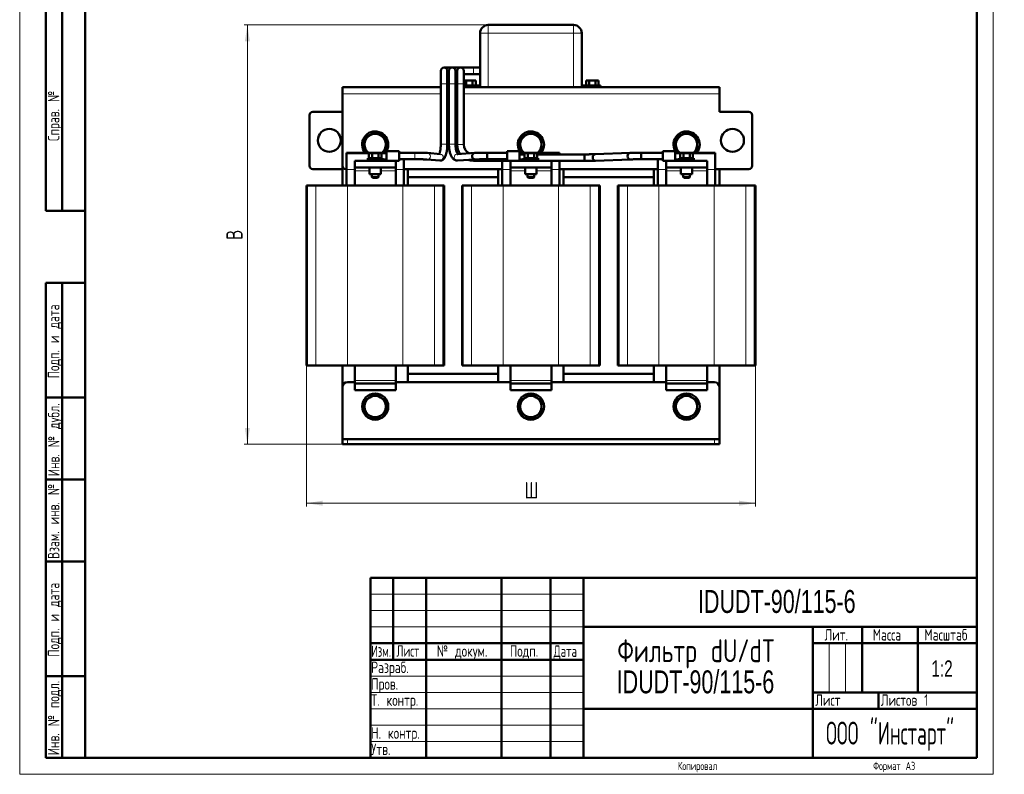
# Model space of a CAD drawing. Header units: millimetres. Extents: x 0 to 601, y 0 to 840.
# Tile 1 of 2: x 0 to 601, y 0 to 461. Entities that reach past the tile are written whole.
import ezdxf

# ---------------------------------------------------------------- set-up
doc = ezdxf.new("R2010")
doc.units = ezdxf.units.MM
doc.header["$LTSCALE"] = 2
doc.linetypes.add('SLD-Сплошная', pattern=[0])
doc.styles.add('SLDTEXTSTYLE0', font='TXT', dxfattribs={"width": 0.7})
doc.styles.add('SLDTEXTSTYLE1', font='TXT', dxfattribs={"width": 0.7, "bigfont": 'bigfont'})
doc.styles.add('SLDTEXTSTYLE2', font='TXT', dxfattribs={"width": 0.705079, "bigfont": 'bigfont'})
doc.styles.add('SLDTEXTSTYLE3', font='TXT', dxfattribs={"width": 0.648852, "bigfont": 'bigfont'})
doc.styles.add('SLDTEXTSTYLE4', font='TXT', dxfattribs={"width": 0.632021, "bigfont": 'bigfont'})
doc.styles.add('SLDTEXTSTYLE5', font='TXT', dxfattribs={"width": 0.625377, "bigfont": 'bigfont'})
doc.styles.add('SLDTEXTSTYLE6', font='TXT', dxfattribs={"width": 0.578033, "bigfont": 'bigfont'})
doc.dimstyles.new('SLDDIMSTYLE0', dxfattribs={"dimtxt": 10, "dimasz": 10, "dimexe": 0, "dimexo": 0.0625, "dimgap": 2.5, "dimtad": 2, "dimdec": 1, "dimrnd": 1e-09, "dimzin": 12, "dimdsep": 46, "dimtxsty": 'SLDTEXTSTYLE0', "dimsah": 1, "dimcen": 0.09, "dimadec": 0, "dimazin": 3, "dimtfac": 1, "dimtdec": 3, "dimtofl": 0, "dimtmove": 0, "dimatfit": 3, "dimfxl": 0, "dimfrac": 2, "dimtolj": 1, "dimtzin": 12, "dimarcsym": 0})

# ---------------------------------------------------------------- blocks, each defined once
blk = doc.blocks.new('SW_NOTE_0')
at = {"color": 0, "linetype": 'Continuous', "lineweight": 0, "char_height": 14, "attachment_point": 2}
for s, insert, style in [('Фильтр dU/dT', (52.5, 17.99), 'SLDTEXTSTYLE1'), ('IDUDT-90/115-6', (52.1, -1.01), 'SLDTEXTSTYLE0')]:
    blk.add_mtext(s, dxfattribs=dict(at, insert=insert, style=style))
blk = doc.blocks.new('_D')
at = {"color": 7, "linetype": 'SLD-Сплошная', "lineweight": 0}
for p, q in [((174.94, 249.52), (174.94, 163.54)), ((448.94, 249.52), (448.94, 163.54)), ((174.94, 165.54), (448.94, 165.54))]:
    blk.add_line(p, q, dxfattribs=at)
at = {"color": 7, "linetype": 'SLD-Сплошная', "lineweight": 18}
for points in [[(174.94, 165.54), (184.94, 164), (184.94, 167.08)], [(448.94, 165.54), (438.94, 167.08), (438.94, 164)]]:
    blk.add_solid(points, dxfattribs=at)
at = {"color": 7, "linetype": 'SLD-Сплошная', "lineweight": 18, "insert": (308.03, 178.43), "char_height": 10, "attachment_point": 1, "style": 'SLDTEXTSTYLE1'}
blk.add_mtext('Ш', dxfattribs=at)
blk = doc.blocks.new('_D_1')
at = {"color": 7, "linetype": 'SLD-Сплошная', "lineweight": 0}
for p, q in [((285.92, 457.54), (136.94, 457.54)), ((138.94, 201.54), (138.94, 457.54)), ((199.92, 201.54), (136.94, 201.54))]:
    blk.add_line(p, q, dxfattribs=at)
at = {"color": 7, "linetype": 'SLD-Сплошная', "lineweight": 18}
for points in [[(138.94, 457.54), (137.4, 447.54), (140.48, 447.54)], [(138.94, 201.54), (140.48, 211.54), (137.4, 211.54)]]:
    blk.add_solid(points, dxfattribs=at)
at = {"color": 7, "linetype": 'SLD-Сплошная', "lineweight": 18, "insert": (126.05, 326.34), "char_height": 10, "attachment_point": 1, "rotation": 90, "style": 'SLDTEXTSTYLE1'}
blk.add_mtext('В', dxfattribs=at)

msp = doc.modelspace()

# ---------------------------------------------------------------- linework, layer by layer
at = {"color": 7, "linetype": 'SLD-Сплошная', "lineweight": 18}
for p, q in [((0, 840), (0, 0)), ((594, 840), (594, 0)), ((214, 110), (344, 110)), ((214, 100), (344, 100)), ((214, 90), (344, 90)), ((494, 80), (494, 50)), ((504, 80), (504, 50)), ((214, 60), (344, 60)), ((214, 50), (344, 50)), ((214, 40), (344, 40)), ((214, 30), (344, 30)), ((214, 20), (344, 20)), ((0, 0), (594, 0))]:
    msp.add_line(p, q, dxfattribs=at)
at = {"color": 7, "linetype": 'SLD-Сплошная', "lineweight": 50}
for p, q in [((40, 830), (40, 10)), ((40, 830), (40, 10)), ((584, 10), (584, 830)), ((16, 344), (16, 584)), ((16, 344), (16, 584)), ((26, 344), (26, 584)), ((26, 344), (26, 584)), ((337.94, 457.54), (285.94, 457.54)), ((280.94, 452.54), (280.94, 420.54)), ((342.94, 420.54), (342.94, 452.54)), ((256.94, 429.54), (256.94, 421.54)), ((263.94, 431.54), (258.94, 431.54)), ((260.94, 421.54), (260.94, 429.54)), ((260.94, 427.54), (261.94, 427.54)), ((261.94, 429.54), (261.94, 421.54)), ((268.94, 431.54), (263.94, 431.54)), ((265.94, 421.54), (265.94, 429.54)), ((265.94, 427.54), (266.94, 427.54)), ((266.94, 429.54), (266.94, 421.54)), ((276.94, 431.54), (268.94, 431.54)), ((270.94, 421.54), (270.94, 429.54)), ((270.94, 427.54), (276.94, 427.54)), ((280.94, 431.54), (276.94, 431.54)), ((276.94, 427.54), (280.94, 427.54)), ((256.94, 421.54), (256.94, 384.74)), ((260.94, 384.74), (260.94, 421.54)), ((261.94, 421.54), (261.94, 384.73)), ((265.94, 384.73), (265.94, 421.54)), ((266.94, 421.54), (266.94, 384.54)), ((270.94, 423.54), (272.54, 423.54)), ((270.94, 384.54), (270.94, 421.54)), ((272.54, 420.54), (272.54, 423.54)), ((272.54, 423.54), (276.35, 423.54)), ((276.35, 420.54), (276.35, 423.54)), ((276.35, 423.54), (278.25, 423.54)), ((278.25, 420.54), (278.25, 423.54)), ((345.63, 420.54), (345.63, 423.54)), ((345.63, 423.54), (347.54, 423.54)), ((347.54, 420.54), (347.54, 423.54)), ((347.54, 423.54), (351.35, 423.54)), ((351.35, 420.54), (351.35, 423.54)), ((351.35, 423.54), (353.25, 423.54)), ((353.25, 420.54), (353.25, 423.54)), ((256.94, 419.54), (196.94, 419.54)), ((196.94, 419.54), (196.94, 415.54)), ((196.94, 371.54), (196.94, 415.54)), ((261.94, 419.54), (260.94, 419.54)), ((266.94, 419.54), (265.94, 419.54)), ((270.94, 420.54), (280.94, 420.54)), ((280.94, 419.54), (270.94, 419.54)), ((280.94, 420.54), (280.94, 419.54)), ((285.94, 419.54), (280.94, 419.54)), ((337.94, 419.54), (285.94, 419.54)), ((342.94, 419.54), (337.94, 419.54)), ((342.94, 419.54), (342.94, 420.54)), ((342.94, 420.54), (353.73, 420.54)), ((426.94, 419.54), (342.94, 419.54)), ((354.42, 420.54), (353.73, 420.54)), ((354.42, 419.54), (354.42, 420.54)), ((426.94, 415.54), (426.94, 419.54)), ((426.94, 415.54), (426.94, 404.54)), ((196.94, 404.54), (178.94, 404.54)), ((426.94, 404.54), (444.94, 404.54)), ((176.94, 402.54), (176.94, 371.54)), ((446.94, 402.54), (446.94, 371.54)), ((216.94, 392.05), (213.69, 390.17)), ((220.19, 390.17), (216.94, 392.05)), ((311.94, 392.05), (308.69, 390.17)), ((315.19, 390.17), (311.94, 392.05)), ((406.94, 392.05), (403.69, 390.17)), ((410.19, 390.17), (406.94, 392.05)), ((213.69, 390.17), (210.44, 388.29)), ((210.44, 388.29), (210.44, 384.54)), ((210.44, 384.54), (210.44, 380.79)), ((223.44, 388.29), (220.19, 390.17)), ((223.44, 384.54), (223.44, 388.29)), ((223.44, 380.79), (223.44, 384.54)), ((308.69, 390.17), (305.44, 388.29)), ((305.44, 388.29), (305.44, 384.54)), ((305.44, 384.54), (305.44, 380.79)), ((318.44, 388.29), (315.19, 390.17)), ((318.44, 384.54), (318.44, 388.29)), ((318.44, 380.79), (318.44, 384.54)), ((403.69, 390.17), (400.44, 388.29)), ((400.44, 388.29), (400.44, 384.54)), ((400.44, 384.54), (400.44, 380.79)), ((413.44, 388.29), (410.19, 390.17)), ((413.44, 384.54), (413.44, 388.29)), ((413.44, 380.79), (413.44, 384.54)), ((199.44, 379.29), (199.44, 379.54)), ((199.44, 379.54), (223.93, 379.54)), ((199.44, 379.29), (223.93, 379.29)), ((199.44, 379.29), (199.44, 369.29)), ((210.44, 380.79), (212.6, 379.54)), ((213.13, 376.2), (213.13, 379.2)), ((213.13, 379.2), (215.04, 379.2)), ((215.04, 376.2), (215.04, 379.2)), ((215.04, 379.2), (218.85, 379.2)), ((218.85, 376.2), (218.85, 379.2)), ((218.85, 379.2), (220.75, 379.2)), ((220.75, 376.2), (220.75, 379.2)), ((221.28, 379.54), (223.44, 380.79)), ((231.46, 380.56), (223.93, 380.56)), ((223.93, 380.56), (223.93, 375.16)), ((231.46, 374.54), (231.46, 380.56)), ((241.03, 379.55), (231.46, 379.55)), ((256.7, 378.74), (248.85, 379.4)), ((277.78, 379.42), (266.92, 378.73)), ((297.43, 379.55), (285.31, 379.55)), ((285.31, 377.6), (285.31, 379.55)), ((304.95, 380.56), (297.43, 380.56)), ((297.43, 380.56), (297.43, 377.55)), ((304.95, 375.16), (304.95, 380.56)), ((304.95, 379.54), (329.44, 379.54)), ((304.95, 379.29), (329.44, 379.29)), ((308.13, 378.54), (304.95, 378.54)), ((305.44, 380.79), (307.6, 379.54)), ((308.13, 376.2), (308.13, 379.2)), ((308.13, 379.2), (310.04, 379.2)), ((310.04, 376.2), (310.04, 379.2)), ((310.04, 379.2), (313.85, 379.2)), ((313.85, 376.2), (313.85, 379.2)), ((313.85, 379.2), (315.75, 379.2)), ((315.75, 376.2), (315.75, 379.2)), ((344.66, 378.54), (315.75, 378.54)), ((316.28, 379.54), (318.44, 380.79)), ((329.44, 379.54), (329.44, 379.29)), ((329.44, 379.29), (329.44, 378.54)), ((344.66, 374.54), (344.66, 378.54)), ((372.49, 379.46), (351.24, 378.63)), ((392.43, 379.55), (379.22, 379.55)), ((379.22, 377.6), (379.22, 379.55)), ((399.95, 380.56), (392.43, 380.56)), ((392.43, 380.56), (392.43, 377.55)), ((399.95, 375.16), (399.95, 380.56)), ((399.95, 379.54), (424.44, 379.54)), ((399.95, 379.29), (424.44, 379.29)), ((400.44, 380.79), (402.6, 379.54)), ((403.13, 376.2), (403.13, 379.2)), ((403.13, 379.2), (405.04, 379.2)), ((405.04, 376.2), (405.04, 379.2)), ((405.04, 379.2), (408.85, 379.2)), ((408.85, 376.2), (408.85, 379.2)), ((408.85, 379.2), (410.75, 379.2)), ((410.75, 376.2), (410.75, 379.2)), ((411.28, 379.54), (413.44, 380.79)), ((424.44, 379.54), (424.44, 379.29)), ((424.44, 379.29), (424.44, 369.29)), ((204.44, 374.54), (204.44, 370.54)), ((229.44, 374.54), (204.44, 374.54)), ((212.44, 376.2), (212.44, 375.4)), ((212.44, 376.2), (221.44, 376.2)), ((212.44, 375.4), (219.77, 375.4)), ((213.19, 374.54), (213.19, 375.4)), ((219.77, 375.4), (223.93, 375.4)), ((221.44, 375.4), (221.44, 376.2)), ((223.93, 375.16), (223.93, 374.54)), ((229.44, 374.54), (231.46, 374.54)), ((229.44, 374.54), (229.44, 370.54)), ((231.46, 375.55), (241.03, 375.55)), ((234.44, 375.55), (234.44, 369.29)), ((248.51, 375.41), (256.36, 374.75)), ((256.52, 374.74), (256.36, 374.75)), ((267.18, 374.74), (278.03, 375.43)), ((276.94, 374.54), (297.43, 374.54)), ((285.31, 375.55), (285.31, 377.6)), ((285.31, 375.55), (297.43, 375.55)), ((294.44, 374.54), (294.44, 369.29)), ((297.43, 377.55), (297.43, 374.54)), ((297.43, 374.54), (299.44, 374.54)), ((299.44, 374.54), (299.44, 370.54)), ((324.44, 374.54), (299.44, 374.54)), ((304.95, 375.4), (309.11, 375.4)), ((304.95, 374.54), (304.95, 375.16)), ((307.44, 376.2), (307.44, 375.4)), ((307.44, 376.2), (316.44, 376.2)), ((309.11, 375.4), (316.44, 375.4)), ((315.7, 374.54), (315.7, 375.4)), ((316.44, 375.4), (316.44, 376.2)), ((324.44, 374.54), (344.66, 374.54)), ((324.44, 374.54), (324.44, 370.54)), ((329.44, 374.54), (329.44, 369.29)), ((351.39, 374.63), (372.64, 375.46)), ((379.22, 375.55), (379.22, 377.6)), ((379.22, 375.55), (392.43, 375.55)), ((389.44, 375.55), (389.44, 369.29)), ((392.43, 377.55), (392.43, 374.54)), ((392.43, 374.54), (394.44, 374.54)), ((394.44, 374.54), (394.44, 370.54)), ((419.44, 374.54), (394.44, 374.54)), ((399.95, 375.4), (404.11, 375.4)), ((399.95, 374.54), (399.95, 375.16)), ((402.44, 376.2), (402.44, 375.4)), ((402.44, 376.2), (411.44, 376.2)), ((404.11, 375.4), (411.44, 375.4)), ((410.7, 374.54), (410.7, 375.4)), ((411.44, 375.4), (411.44, 376.2)), ((419.44, 374.54), (419.44, 370.54)), ((178.94, 369.54), (196.94, 369.54)), ((196.94, 371.54), (196.94, 359.54)), ((199.44, 369.54), (198.94, 369.54)), ((199.44, 369.29), (199.44, 359.54)), ((229.44, 370.54), (204.44, 370.54)), ((204.44, 370.54), (204.44, 368.54)), ((204.44, 368.54), (204.44, 359.54)), ((213.44, 370.54), (213.44, 366.54)), ((213.44, 366.54), (220.44, 366.54)), ((214.94, 366.54), (214.94, 364.7)), ((218.94, 364.7), (218.94, 366.54)), ((220.44, 366.54), (220.44, 370.54)), ((229.44, 370.54), (229.44, 368.54)), ((229.44, 368.54), (229.44, 359.54)), ((294.44, 369.54), (234.44, 369.54)), ((234.44, 369.29), (234.44, 359.54)), ((236.94, 359.54), (236.94, 369.54)), ((291.94, 369.54), (291.94, 359.54)), ((294.44, 369.29), (294.44, 359.54)), ((324.44, 370.54), (299.44, 370.54)), ((299.44, 370.54), (299.44, 368.54)), ((299.44, 368.54), (299.44, 359.54)), ((308.44, 370.54), (308.44, 366.54)), ((308.44, 366.54), (315.44, 366.54)), ((309.94, 366.54), (309.94, 364.7)), ((313.94, 364.7), (313.94, 366.54)), ((315.44, 366.54), (315.44, 370.54)), ((324.44, 370.54), (324.44, 368.54)), ((324.44, 368.54), (324.44, 359.54)), ((389.44, 369.54), (329.44, 369.54)), ((329.44, 369.29), (329.44, 359.54)), ((331.94, 359.54), (331.94, 369.54)), ((386.94, 369.54), (386.94, 359.54)), ((389.44, 369.29), (389.44, 359.54)), ((419.44, 370.54), (394.44, 370.54)), ((394.44, 370.54), (394.44, 368.54)), ((394.44, 368.54), (394.44, 359.54)), ((403.44, 370.54), (403.44, 366.54)), ((403.44, 366.54), (410.44, 366.54)), ((404.94, 366.54), (404.94, 364.7)), ((408.94, 364.7), (408.94, 366.54)), ((410.44, 366.54), (410.44, 370.54)), ((419.44, 370.54), (419.44, 368.54)), ((419.44, 368.54), (419.44, 359.54)), ((444.94, 369.54), (424.44, 369.54)), ((424.44, 369.29), (424.44, 359.54)), ((426.94, 359.54), (426.94, 369.54)), ((214.94, 364.7), (215.44, 364.2)), ((214.94, 364.7), (216.94, 364.7)), ((215.44, 364.2), (216.94, 364.2)), ((216.94, 364.7), (218.94, 364.7)), ((216.94, 364.2), (218.44, 364.2)), ((218.44, 364.2), (218.94, 364.7)), ((291.94, 364.54), (236.94, 364.54)), ((309.94, 364.7), (310.44, 364.2)), ((309.94, 364.7), (311.94, 364.7)), ((310.44, 364.2), (311.94, 364.2)), ((311.94, 364.7), (313.94, 364.7)), ((311.94, 364.2), (313.44, 364.2)), ((313.44, 364.2), (313.94, 364.7)), ((386.94, 364.54), (331.94, 364.54)), ((404.94, 364.7), (405.44, 364.2)), ((404.94, 364.7), (406.94, 364.7)), ((405.44, 364.2), (406.94, 364.2)), ((406.94, 364.7), (408.94, 364.7)), ((406.94, 364.2), (408.44, 364.2)), ((408.44, 364.2), (408.94, 364.7)), ((174.94, 359.54), (174.94, 249.54)), ((175.71, 359.54), (174.94, 359.54)), ((180.8, 359.54), (175.71, 359.54)), ((200.03, 359.54), (180.8, 359.54)), ((233.86, 359.54), (200.03, 359.54)), ((253.09, 359.54), (233.86, 359.54)), ((258.17, 359.54), (253.09, 359.54)), ((258.94, 359.54), (258.17, 359.54)), ((258.94, 249.54), (258.94, 359.54)), ((269.94, 359.54), (269.94, 249.54)), ((270.71, 359.54), (269.94, 359.54)), ((275.8, 359.54), (270.71, 359.54)), ((295.03, 359.54), (275.8, 359.54)), ((328.86, 359.54), (295.03, 359.54)), ((348.09, 359.54), (328.86, 359.54)), ((353.17, 359.54), (348.09, 359.54)), ((353.94, 359.54), (353.17, 359.54)), ((353.94, 249.54), (353.94, 359.54)), ((364.94, 359.54), (364.94, 249.54)), ((365.71, 359.54), (364.94, 359.54)), ((370.8, 359.54), (365.71, 359.54)), ((390.03, 359.54), (370.8, 359.54)), ((423.86, 359.54), (390.03, 359.54)), ((443.09, 359.54), (423.86, 359.54)), ((448.17, 359.54), (443.09, 359.54)), ((448.94, 359.54), (448.17, 359.54)), ((448.94, 249.54), (448.94, 359.54)), ((16, 344), (40, 344)), ((16, 10), (16, 300)), ((16, 300), (40, 300)), ((26, 10), (26, 300)), ((175.71, 249.54), (174.94, 249.54)), ((180.8, 249.54), (175.71, 249.54)), ((200.03, 249.54), (180.8, 249.54)), ((196.94, 249.54), (196.94, 236.54)), ((233.86, 249.54), (200.03, 249.54)), ((204.44, 240.54), (204.44, 249.54)), ((229.44, 240.54), (229.44, 249.54)), ((253.09, 249.54), (233.86, 249.54)), ((236.94, 239.54), (236.94, 249.54)), ((258.17, 249.54), (253.09, 249.54)), ((258.94, 249.54), (258.17, 249.54)), ((270.71, 249.54), (269.94, 249.54)), ((275.8, 249.54), (270.71, 249.54)), ((295.03, 249.54), (275.8, 249.54)), ((291.94, 249.54), (291.94, 239.54)), ((328.86, 249.54), (295.03, 249.54)), ((299.44, 240.54), (299.44, 249.54)), ((324.44, 240.54), (324.44, 249.54)), ((348.09, 249.54), (328.86, 249.54)), ((331.94, 239.54), (331.94, 249.54)), ((353.17, 249.54), (348.09, 249.54)), ((353.94, 249.54), (353.17, 249.54)), ((365.71, 249.54), (364.94, 249.54)), ((370.8, 249.54), (365.71, 249.54)), ((390.03, 249.54), (370.8, 249.54)), ((386.94, 249.54), (386.94, 239.54)), ((423.86, 249.54), (390.03, 249.54)), ((394.44, 240.54), (394.44, 249.54)), ((419.44, 240.54), (419.44, 249.54)), ((443.09, 249.54), (423.86, 249.54)), ((426.94, 236.54), (426.94, 249.54)), ((448.17, 249.54), (443.09, 249.54)), ((448.94, 249.54), (448.17, 249.54)), ((204.44, 238.54), (204.44, 240.54)), ((229.44, 238.54), (229.44, 240.54)), ((236.94, 244.54), (291.94, 244.54)), ((299.44, 238.54), (299.44, 240.54)), ((324.44, 238.54), (324.44, 240.54)), ((331.94, 244.54), (386.94, 244.54)), ((394.44, 238.54), (394.44, 240.54)), ((419.44, 238.54), (419.44, 240.54)), ((196.94, 236.54), (196.94, 204.54)), ((204.44, 239.54), (199.94, 239.54)), ((204.44, 234.54), (204.44, 238.54)), ((204.44, 238.54), (229.44, 238.54)), ((204.44, 234.54), (229.44, 234.54)), ((299.44, 239.54), (229.44, 239.54)), ((229.44, 234.54), (229.44, 238.54)), ((299.44, 234.54), (299.44, 238.54)), ((299.44, 238.54), (324.44, 238.54)), ((299.44, 234.54), (324.44, 234.54)), ((394.44, 239.54), (324.44, 239.54)), ((324.44, 234.54), (324.44, 238.54)), ((394.44, 234.54), (394.44, 238.54)), ((394.44, 238.54), (419.44, 238.54)), ((394.44, 234.54), (419.44, 234.54)), ((423.94, 239.54), (419.44, 239.54)), ((419.44, 234.54), (419.44, 238.54)), ((426.94, 236.54), (426.94, 204.54)), ((40, 230), (16, 230)), ((213.69, 230.17), (210.44, 228.29)), ((216.94, 232.05), (213.69, 230.17)), ((220.19, 230.17), (216.94, 232.05)), ((223.44, 228.29), (220.19, 230.17)), ((308.69, 230.17), (305.44, 228.29)), ((311.94, 232.05), (308.69, 230.17)), ((315.19, 230.17), (311.94, 232.05)), ((318.44, 228.29), (315.19, 230.17)), ((403.69, 230.17), (400.44, 228.29)), ((406.94, 232.05), (403.69, 230.17)), ((410.19, 230.17), (406.94, 232.05)), ((413.44, 228.29), (410.19, 230.17)), ((210.44, 228.29), (210.44, 224.54)), ((210.44, 224.54), (210.44, 220.79)), ((223.44, 224.54), (223.44, 228.29)), ((223.44, 220.79), (223.44, 224.54)), ((305.44, 228.29), (305.44, 224.54)), ((305.44, 224.54), (305.44, 220.79)), ((318.44, 224.54), (318.44, 228.29)), ((318.44, 220.79), (318.44, 224.54)), ((400.44, 228.29), (400.44, 224.54)), ((400.44, 224.54), (400.44, 220.79)), ((413.44, 224.54), (413.44, 228.29)), ((413.44, 220.79), (413.44, 224.54)), ((210.44, 220.79), (213.69, 218.91)), ((213.69, 218.91), (216.94, 217.03)), ((216.94, 217.03), (220.19, 218.91)), ((220.19, 218.91), (223.44, 220.79)), ((305.44, 220.79), (308.69, 218.91)), ((308.69, 218.91), (311.94, 217.03)), ((311.94, 217.03), (315.19, 218.91)), ((315.19, 218.91), (318.44, 220.79)), ((400.44, 220.79), (403.69, 218.91)), ((403.69, 218.91), (406.94, 217.03)), ((406.94, 217.03), (410.19, 218.91)), ((410.19, 218.91), (413.44, 220.79)), ((196.94, 204.54), (196.94, 201.54)), ((199.94, 204.54), (196.94, 204.54)), ((423.94, 204.54), (199.94, 204.54)), ((426.94, 204.54), (423.94, 204.54)), ((426.94, 204.54), (426.94, 201.54)), ((196.94, 201.54), (199.94, 201.54)), ((199.94, 201.54), (423.94, 201.54)), ((423.94, 201.54), (426.94, 201.54)), ((40, 180), (16, 180)), ((40, 130), (16, 130)), ((214, 120), (584, 120)), ((214, 120), (214, 10)), ((228, 70), (228, 120)), ((248, 120), (248, 10)), ((294, 120), (294, 10)), ((324, 120), (324, 10)), ((344, 120), (344, 10)), ((344, 90), (584, 90)), ((484, 90), (484, 10)), ((514, 90), (514, 50)), ((548, 90), (548, 50)), ((214, 80), (344, 80)), ((484, 80), (584, 80)), ((214, 70), (344, 70)), ((16, 60), (40, 60)), ((484, 50), (584, 50)), ((524, 50), (524, 40)), ((344, 40), (584, 40)), ((16, 10), (40, 10)), ((40, 10), (584, 10))]:
    msp.add_line(p, q, dxfattribs=at)
at = {"color": 8, "linetype": 'SLD-Сплошная', "lineweight": 18}
for p, q in [((285.94, 452.54), (285.94, 457.54)), ((337.94, 452.54), (337.94, 457.54)), ((285.94, 452.54), (280.94, 452.54)), ((285.94, 452.54), (337.94, 452.54)), ((285.94, 419.54), (285.94, 452.54)), ((342.94, 452.54), (337.94, 452.54)), ((337.94, 452.54), (337.94, 419.54)), ((276.94, 427.54), (276.94, 431.54)), ((256.94, 421.54), (258.94, 421.54)), ((258.94, 421.54), (260.94, 421.54)), ((263.94, 421.54), (261.94, 421.54)), ((265.94, 421.54), (263.94, 421.54)), ((268.94, 421.54), (266.94, 421.54)), ((270.94, 421.54), (268.94, 421.54)), ((196.94, 415.54), (256.94, 415.54)), ((260.94, 415.54), (261.94, 415.54)), ((265.94, 415.54), (266.94, 415.54)), ((270.94, 415.54), (426.94, 415.54)), ((353.73, 420.54), (353.73, 419.54)), ((256.94, 384.74), (258.94, 384.74)), ((258.94, 384.74), (260.94, 384.74)), ((261.94, 384.73), (263.94, 384.73)), ((263.94, 384.73), (265.94, 384.73)), ((270.94, 384.54), (266.94, 384.54)), ((241.03, 379.55), (241.03, 377.6)), ((219.08, 374.54), (219.08, 375.4)), ((241.03, 377.6), (241.03, 375.55)), ((276.94, 375.36), (276.94, 374.54)), ((309.8, 375.4), (309.8, 374.54)), ((404.8, 375.4), (404.8, 374.54)), ((204.44, 369.29), (199.44, 369.29)), ((204.44, 368.54), (213.44, 368.54)), ((220.44, 368.54), (229.44, 368.54)), ((234.44, 369.29), (229.44, 369.29)), ((299.44, 369.29), (294.44, 369.29)), ((299.44, 368.54), (308.44, 368.54)), ((315.44, 368.54), (324.44, 368.54)), ((329.44, 369.29), (324.44, 369.29)), ((394.44, 369.29), (389.44, 369.29)), ((394.44, 368.54), (403.44, 368.54)), ((410.44, 368.54), (419.44, 368.54)), ((424.44, 369.29), (419.44, 369.29)), ((175.71, 249.54), (175.71, 359.54)), ((180.8, 359.54), (180.8, 249.54)), ((200.03, 249.54), (200.03, 359.54)), ((233.86, 359.54), (233.86, 249.54)), ((253.09, 249.54), (253.09, 359.54)), ((258.17, 359.54), (258.17, 249.54)), ((270.71, 249.54), (270.71, 359.54)), ((275.8, 359.54), (275.8, 249.54)), ((295.03, 249.54), (295.03, 359.54)), ((328.86, 359.54), (328.86, 249.54)), ((348.09, 249.54), (348.09, 359.54)), ((353.17, 359.54), (353.17, 249.54)), ((365.71, 249.54), (365.71, 359.54)), ((370.8, 359.54), (370.8, 249.54)), ((390.03, 249.54), (390.03, 359.54)), ((423.86, 359.54), (423.86, 249.54)), ((443.09, 249.54), (443.09, 359.54)), ((448.17, 359.54), (448.17, 249.54)), ((229.44, 240.54), (204.44, 240.54)), ((324.44, 240.54), (299.44, 240.54)), ((419.44, 240.54), (394.44, 240.54)), ((199.94, 201.54), (199.94, 204.54)), ((423.94, 204.54), (423.94, 201.54))]:
    msp.add_line(p, q, dxfattribs=at)
at = {"color": 7, "linetype": 'SLD-Сплошная', "lineweight": 50, "flags": 128}
for points in [[(351.39, 374.63), (351.32, 374.63), (350.68, 374.8), (350.14, 375.24), (349.78, 375.89), (349.65, 376.66), (349.78, 377.42), (350.14, 378.07), (350.68, 378.49), (351.24, 378.63)], [(372.65, 375.46), (372.59, 375.46), (371.95, 375.61), (371.41, 376.04), (371.04, 376.69), (370.9, 377.46), (371.02, 378.22), (371.37, 378.87), (371.91, 379.31), (372.5, 379.46)], [(273.53, 375.14), (274.99, 374.73), (276.94, 374.54)]]:
    msp.add_lwpolyline(points, dxfattribs=at)
at = {"color": 7, "linetype": 'SLD-Сплошная', "lineweight": 50}
for centre, radius in [((188.94, 387.04), 7), ((434.94, 387.04), 7), ((216.94, 224.54), 8), ((311.94, 224.54), 8), ((406.94, 224.54), 8)]:
    msp.add_circle(centre, radius, dxfattribs=at)
for centre, radius, start, end in [((285.94, 452.54), 5, 90, 180), ((337.94, 452.54), 5, 0, 90), ((258.94, 429.54), 2, 0, 180), ((263.94, 429.54), 2, 90, 180), ((263.94, 429.54), 2, 360, 90), ((268.94, 429.54), 2, 90, 180), ((268.94, 429.54), 2, 360, 90), ((178.94, 402.54), 2, 90, 180), ((444.94, 402.54), 2, 0, 90), ((216.94, 384.54), 8, 0, 218.68219), ((216.94, 384.54), 6.5, 60, 120), ((311.94, 384.54), 8, 0, 218.68219), ((311.94, 384.54), 6.5, 60, 120), ((406.94, 384.54), 8, 0, 218.68219), ((406.94, 384.54), 6.5, 60, 120), ((216.94, 384.54), 6.5, 120, 180), ((216.94, 384.54), 6.5, 180, 230.28486), ((216.94, 384.54), 6.5, 0, 60), ((216.94, 384.54), 6.5, 309.71514, 0), ((216.94, 384.54), 8, 321.31781, 0), ((276.94, 384.54), 10, 180, 214.71053), ((276.94, 384.54), 6, 180, 243.02441), ((311.94, 384.54), 6.5, 120, 180), ((311.94, 384.54), 6.5, 180, 230.28486), ((311.94, 384.54), 6.5, 0, 60), ((311.94, 384.54), 6.5, 309.71514, 0), ((311.94, 384.54), 8, 321.31781, 0), ((406.94, 384.54), 6.5, 120, 180), ((406.94, 384.54), 6.5, 180, 230.28486), ((406.94, 384.54), 6.5, 0, 60), ((406.94, 384.54), 6.5, 309.71514, 0), ((406.94, 384.54), 8, 321.31781, 0), ((278.01, 377.43), 2, 96.56178, 270.46629), ((178.94, 371.54), 2, 180, 270), ((198.94, 371.54), 2, 180, 270), ((444.94, 371.54), 2, 270, 0), ((199.94, 236.54), 3, 90, 180), ((423.94, 236.54), 3, 0, 90), ((216.94, 224.54), 6.5, 120, 180), ((216.94, 224.54), 6.5, 60, 120), ((216.94, 224.54), 6.5, 0, 60), ((311.94, 224.54), 6.5, 120, 180), ((311.94, 224.54), 6.5, 60, 120), ((311.94, 224.54), 6.5, 0, 60), ((406.94, 224.54), 6.5, 120, 180), ((406.94, 224.54), 6.5, 60, 120), ((406.94, 224.54), 6.5, 0, 60), ((216.94, 224.54), 6.5, 180, 240), ((216.94, 224.54), 6.5, 300, 0), ((311.94, 224.54), 6.5, 180, 240), ((311.94, 224.54), 6.5, 300, 0), ((406.94, 224.54), 6.5, 180, 240), ((406.94, 224.54), 6.5, 300, 0), ((216.94, 224.54), 6.5, 240, 300), ((311.94, 224.54), 6.5, 240, 300), ((406.94, 224.54), 6.5, 240, 300)]:
    msp.add_arc(centre, radius, start, end, dxfattribs=at)
at = {"color": 8, "linetype": 'SLD-Сплошная', "lineweight": 18}
for centre, radius, start, end in [((248.65, 377.46), 1.95, 358.30853, 84.2837), ((256.45, 376.75), 2, 271.76634, 83.00492), ((267.16, 376.74), 2, 96.74139, 270.48262), ((248.64, 377.36), 1.95, 266.05213, 1.31207)]:
    msp.add_arc(centre, radius, start, end, dxfattribs=at)
at = {"color": 7, "linetype": 'SLD-Сплошная', "lineweight": 50}
for points, knots in [([(256.94, 384.74), (256.93, 384.24), (256.92, 383.54), (256.85, 382.55), (256.76, 381.76), (256.63, 380.92), (256.47, 380.15), (256.3, 379.5), (256.13, 379.03), (256.05, 378.86), (256.01, 378.79)], [0, 0, 0, 0, 0.200095, 0.279783, 0.409217, 0.538357, 0.670715, 0.800996, 0.926374, 1, 1, 1, 1]), ([(256.41, 374.76), (256.44, 374.75), (256.77, 374.69), (257.43, 374.84), (258.25, 375.24), (258.93, 375.89), (259.46, 376.69), (259.93, 377.72), (260.31, 378.94), (260.59, 380.28), (260.75, 381.43), (260.86, 382.45), (260.93, 383.52), (260.94, 384.3), (260.94, 384.74)], [0, 0, 0, 0, 0.0082519, 0.0893175, 0.1696635, 0.2594922, 0.3629252, 0.4594403, 0.5874483, 0.6949142, 0.7789317, 0.8416796, 0.9109605, 1, 1, 1, 1]), ([(261.94, 384.73), (261.95, 384.15), (261.97, 383.33), (262.08, 382.16), (262.21, 381.2), (262.43, 380.12), (262.7, 379.07), (263.06, 378.08), (263.49, 377.16), (264.02, 376.34), (264.65, 375.64), (265.4, 375.1), (266.27, 374.76), (266.88, 374.75), (267.18, 374.75)], [0, 0, 0, 0, 0.1166664, 0.1635533, 0.2405435, 0.3188318, 0.4014961, 0.4864882, 0.5734713, 0.6623434, 0.7515947, 0.8374844, 0.9205122, 1, 1, 1, 1]), ([(267.33, 378.65), (267.33, 378.65), (267.36, 378.63), (267.23, 378.75), (267.03, 379.06), (266.77, 379.57), (266.53, 380.26), (266.31, 381.08), (266.15, 381.92), (266.04, 382.77), (265.96, 383.68), (265.95, 384.35), (265.94, 384.73)], [0, 0, 0, 0, 0.026946, 0.13091, 0.237904, 0.34994, 0.464829, 0.577552, 0.693133, 0.779958, 0.874414, 1, 1, 1, 1]), ([(248.84, 379.4), (248.79, 379.4), (248.58, 379.42), (248.02, 379.45), (247.07, 379.48), (245.91, 379.51), (244.78, 379.53), (243.77, 379.54), (242.81, 379.55), (241.91, 379.55), (241.29, 379.55), (241.03, 379.55)], [0, 0, 0, 0, 0.038051, 0.184779, 0.347204, 0.50156, 0.631853, 0.733535, 0.820125, 0.923414, 1, 1, 1, 1]), ([(285.31, 379.55), (284.76, 379.55), (283.99, 379.55), (282.9, 379.54), (282.03, 379.53), (281.08, 379.52), (280.19, 379.5), (279.39, 379.48), (278.71, 379.46), (278.17, 379.44), (277.91, 379.42), (277.79, 379.42)], [0, 0, 0, 0, 0.173395, 0.241338, 0.352201, 0.463153, 0.577857, 0.692262, 0.804408, 0.912451, 1, 1, 1, 1]), ([(351.24, 378.63), (350.97, 378.62), (350.41, 378.6), (349.34, 378.58), (348.24, 378.56), (347.26, 378.55), (346.3, 378.54), (345.44, 378.54), (344.87, 378.54), (344.66, 378.54)], [0, 0, 0, 0, 0.175255, 0.372465, 0.537573, 0.665747, 0.77956, 0.920381, 1, 1, 1, 1]), ([(379.22, 379.55), (378.67, 379.55), (377.9, 379.55), (376.82, 379.54), (375.95, 379.53), (375, 379.52), (374.11, 379.5), (373.32, 379.48), (372.78, 379.47), (372.54, 379.46), (372.5, 379.46)], [0, 0, 0, 0, 0.208658, 0.290418, 0.423828, 0.557345, 0.695376, 0.833048, 0.968001, 1, 1, 1, 1]), ([(241.03, 375.55), (241.57, 375.55), (242.33, 375.55), (243.4, 375.54), (244.25, 375.53), (245.18, 375.52), (246.05, 375.5), (246.82, 375.49), (247.47, 375.47), (247.97, 375.45), (248.32, 375.43), (248.45, 375.42), (248.5, 375.41)], [0, 0, 0, 0, 0.161062, 0.224437, 0.327707, 0.430942, 0.537381, 0.643061, 0.745848, 0.84353, 0.933733, 1, 1, 1, 1]), ([(278.03, 375.43), (278.03, 375.43), (278.15, 375.44), (278.67, 375.46), (279.56, 375.49), (280.63, 375.51), (281.73, 375.53), (282.71, 375.54), (283.67, 375.55), (284.53, 375.55), (285.1, 375.55), (285.31, 375.55)], [0, 0, 0, 0, 0.000223, 0.163231, 0.313087, 0.477339, 0.614854, 0.721608, 0.8164, 0.933687, 1, 1, 1, 1]), ([(344.66, 374.54), (345.21, 374.54), (345.98, 374.54), (347.07, 374.55), (347.93, 374.56), (348.88, 374.57), (349.77, 374.59), (350.57, 374.61), (351.1, 374.62), (351.34, 374.63), (351.38, 374.63)], [0, 0, 0, 0, 0.208658, 0.290419, 0.423829, 0.557346, 0.695377, 0.833049, 0.968003, 1, 1, 1, 1]), ([(372.65, 375.46), (372.91, 375.47), (373.48, 375.49), (374.55, 375.51), (375.64, 375.53), (376.62, 375.54), (377.58, 375.55), (378.44, 375.55), (379.02, 375.55), (379.22, 375.55)], [0, 0, 0, 0, 0.175255, 0.372465, 0.537573, 0.665748, 0.779561, 0.920381, 1, 1, 1, 1])]:
    msp.add_open_spline(points, degree=3, knots=knots, dxfattribs=at)

# ---------------------------------------------------------------- block references
at = {"color": 7, "linetype": 'Continuous', "lineweight": 0}
msp.add_blockref('SW_NOTE_0', (360.28, 64.47), dxfattribs=at)

# ---------------------------------------------------------------- texts
at = {"color": 7, "linetype": 'Continuous', "lineweight": 0, "char_height": 7, "attachment_point": 2, "rotation": 90, "style": 'SLDTEXTSTYLE1'}
for s, insert in [('Справ. №', (17.2, 402.02)), ('Подп. и дата', (17.2, 264.35)), ('Инв. № дубл.', (17.32, 204.27)), ('Взам. инв. №', (17.2, 154.41)), ('Подп. и дата', (17.2, 94.35)), ('Инв. № подл.', (17.2, 34.36))]:
    msp.add_mtext(s, dxfattribs=dict(at, insert=insert))
at = {"color": 7, "linetype": 'Continuous', "lineweight": 0}
for s, insert, char_height, attachment_point, style in [('IDUDT-90/115-6', (462.01, 112.55), 14, 2, 'SLDTEXTSTYLE0'), ('Лит.', (498.31, 88.68), 7, 2, 'SLDTEXTSTYLE1'), ('Масса', (529.22, 88.68), 7, 2, 'SLDTEXTSTYLE1'), ('Масштаб', (565.19, 88.68), 7, 2, 'SLDTEXTSTYLE2'), ('Изм.', (220.55, 78.68), 7, 2, 'SLDTEXTSTYLE5'), ('Лист', (236.91, 78.8), 7, 2, 'SLDTEXTSTYLE4'), ('№ докум.', (269.97, 78.8), 7, 2, 'SLDTEXTSTYLE1'), ('Подп.', (307.75, 78.8), 7, 2, 'SLDTEXTSTYLE1'), ('Дата', (332.94, 78.68), 7, 2, 'SLDTEXTSTYLE3'), ('Разраб.', (214.5, 68.8), 7, 1, 'SLDTEXTSTYLE1'), ('1:2', (562.81, 69.57), 10, 2, 'SLDTEXTSTYLE0'), ('Пров.', (214.5, 58.68), 7, 1, 'SLDTEXTSTYLE1'), ('Т. контр.', (214.5, 48.8), 7, 1, 'SLDTEXTSTYLE1'), ('Лист', (485.5, 48.8), 7, 1, 'SLDTEXTSTYLE1'), ('Листов 1', (525.5, 48.8), 7, 1, 'SLDTEXTSTYLE1'), ('ООО "Инстарт"', (531.12, 32.16), 14, 2, 'SLDTEXTSTYLE6'), ('Н. контр.', (214.5, 28.68), 7, 1, 'SLDTEXTSTYLE1'), ('Утв.', (214.5, 18.8), 7, 1, 'SLDTEXTSTYLE1'), ('Копировал', (413.61, 7.65), 5, 2, 'SLDTEXTSTYLE1'), ('Формат А3', (533.62, 7.65), 5, 2, 'SLDTEXTSTYLE1')]:
    msp.add_mtext(s, dxfattribs=dict(at, insert=insert, char_height=char_height, attachment_point=attachment_point, style=style))

# ---------------------------------------------------------------- dimensions: what is measured, and where the dimension line sits
at = {"color": 7, "linetype": 'SLD-Сплошная', "lineweight": 18}
for base, p1, p2, angle, text, picture, middle in [((138.94, 457.54), (199.94, 201.54), (285.94, 457.54), 90, 'В', '_D_1', (138.94, 329.54)), ((448.94, 165.54), (174.94, 249.54), (448.94, 249.54), 0, 'Ш', '_D', (311.94, 165.54))]:
    dim = msp.add_linear_dim(base=base, p1=p1, p2=p2, angle=angle, text=text, dimstyle='SLDDIMSTYLE0', dxfattribs=at)
    dim.commit()
    dim.dimension.update_dxf_attribs({"geometry": picture, "text_midpoint": middle, "dimtype": 160})

doc.saveas('drawing.dxf')
